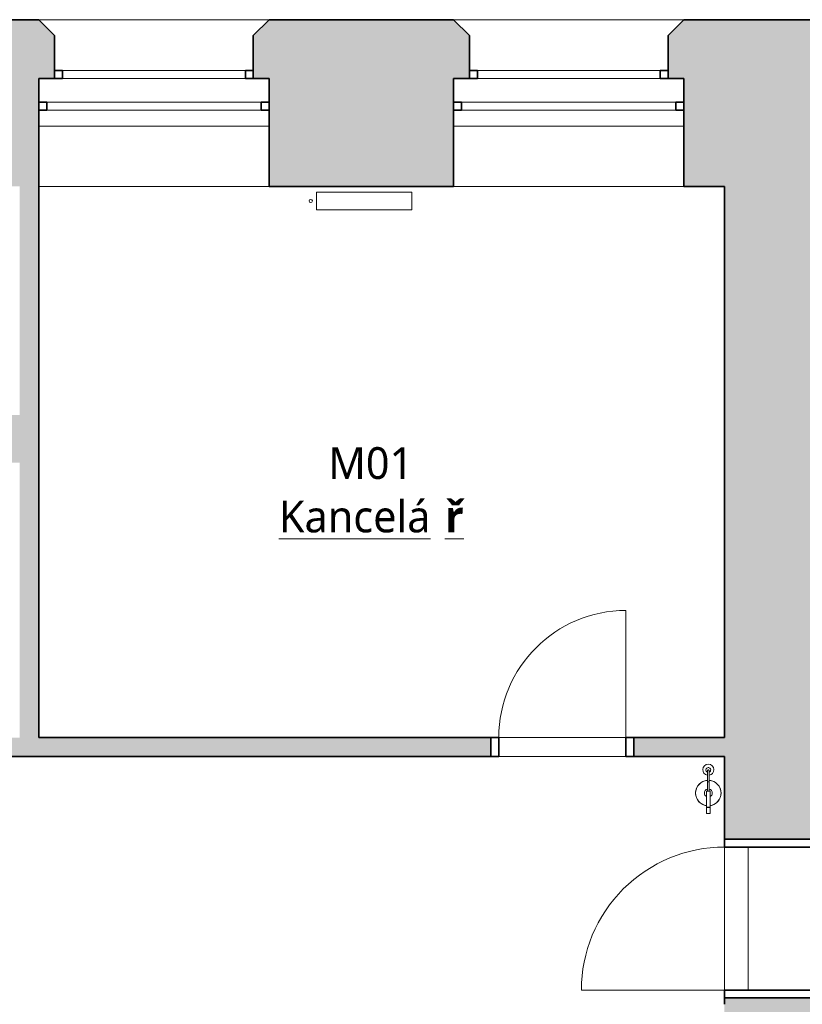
# Model space of a CAD drawing. Header units: metres. Extents: x -0.2 to 46.9, y -0.2 to 28.
# Tile 3 of 11: x 6.2 to 11.1, y 8.5 to 14.7. Entities that reach past the tile are written whole.
import ezdxf

# ---------------------------------------------------------------- set-up
doc = ezdxf.new("R2010")
doc.units = ezdxf.units.M
doc.linetypes.add('AV - Cerch_ 1 tecka 4mm', pattern=[0.006, 0.004, -0.001, 0, -0.001])
doc.layers.add('AV-MISTNOSTI', color=5, linetype='Continuous', lineweight=5, true_color=0x0000ff)
for name, color, linetype, lineweight in [('AV-SRAFY', 7, 'Continuous', 35), ('AV-STAVBA', 7, 'Continuous', 18), ('AV-VYBAVENI', 7, 'Continuous', 18)]:
    doc.layers.add(name, color=color, linetype=linetype, lineweight=lineweight)
doc.styles.add('Trebuchet MS_B', font='trebuc.ttf', dxfattribs={"height": 0.2})

# ---------------------------------------------------------------- blocks, each defined once
blk = doc.blocks.new('DO_1-L_Obl_ - 800x2070-960776-1NP mezipatro')
at = {"layer": 'AV-STAVBA', "color": 254, "true_color": 0xcccccc}
for p, q in [((0.4, 0.73), (0.4, -0.07)), ((-0.4, -0.19), (-0.4, -0.07)), ((0.4, -0.19), (0.4, -0.07)), ((0.4, -0.07), (0.4, -0.19)), ((-0.45, -0.19), (-0.4, -0.19)), ((0.4, -0.19), (0.45, -0.19))]:
    blk.add_line(p, q, dxfattribs=at)
at = {"layer": 'AV-STAVBA', "color": 254, "lineweight": 35, "true_color": 0xcccccc}
for p, q in [((-0.4, -0.07), (-0.45, -0.07)), ((-0.45, -0.07), (-0.45, -0.19)), ((-0.4, -0.19), (-0.4, -0.07)), ((0.45, -0.07), (0.4, -0.07)), ((0.4, -0.07), (0.4, -0.19)), ((0.45, -0.19), (0.45, -0.07)), ((-0.45, -0.19), (-0.4, -0.19)), ((0.4, -0.19), (0.45, -0.19))]:
    blk.add_line(p, q, dxfattribs=at)
at = {"layer": 'AV-STAVBA', "color": 254, "linetype": 'AV - Cerch_ 1 tecka 4mm', "true_color": 0xcccccc}
for p, q in [((-0.4, -0.07), (0.4, -0.07)), ((-0.45, -0.19), (0.45, -0.19)), ((-0.4, -0.19), (0.4, -0.19))]:
    blk.add_line(p, q, dxfattribs=at)
at = {"layer": 'AV-STAVBA', "color": 254, "true_color": 0xcccccc}
blk.add_arc((0.4, -0.07), 0.8, 90, 180, dxfattribs=at)
blk = doc.blocks.new('DO_1-P_Obl__členěné_121 - 900x2100-1016869-1NP mezipatro')
at = {"layer": 'AV-STAVBA', "color": 254, "true_color": 0xcccccc}
for p, q in [((-0.45, 1.085), (-0.45, 0.185)), ((-0.45, -0.445), (-0.45, 0.185)), ((0.45, -0.445), (0.45, 0.185)), ((0.45, 0.185), (0.45, -0.445)), ((-0.5, -0.445), (-0.45, -0.445)), ((-0.45, -0.445), (0.45, -0.445)), ((0.45, -0.445), (0.5, -0.445))]:
    blk.add_line(p, q, dxfattribs=at)
at = {"layer": 'AV-STAVBA', "color": 254, "lineweight": 35, "true_color": 0xcccccc}
for p, q in [((-0.45, 0.185), (-0.5, 0.185)), ((-0.5, 0.185), (-0.5, -0.445)), ((-0.45, -0.445), (-0.45, 0.185)), ((0.5, 0.185), (0.45, 0.185)), ((0.45, 0.185), (0.45, -0.445)), ((0.5, -0.445), (0.5, 0.185)), ((-0.5, -0.445), (-0.45, -0.445)), ((0.45, -0.445), (0.5, -0.445))]:
    blk.add_line(p, q, dxfattribs=at)
at = {"layer": 'AV-STAVBA', "color": 254, "linetype": 'AV - Cerch_ 1 tecka 4mm', "true_color": 0xcccccc}
for p, q in [((-0.45, 0.185), (0.45, 0.185)), ((-0.5, -0.445), (0.5, -0.445)), ((-0.45, -0.445), (0.45, -0.445))]:
    blk.add_line(p, q, dxfattribs=at)
at = {"layer": 'AV-STAVBA', "color": 254, "true_color": 0xcccccc}
blk.add_arc((-0.45, 0.185), 0.9, 360, 90, dxfattribs=at)
blk = doc.blocks.new('WI_2-1_dvojité_s příčlí_vnější klenuté nadpraží - 2000x2050-1126709-1NP mezipatro')
at = {"layer": 'AV-STAVBA', "color": 254, "linetype": 'AV - Cerch_ 1 tecka 4mm', "lineweight": 13, "true_color": 0xcccccc}
for p, q in [((0.725, 0.525), (-0.725, 0.525)), ((0.625, 0.525), (-0.625, 0.525)), ((-0.625, 0.525), (0.625, 0.525)), ((0.725, -0.525), (-0.725, -0.525)), ((-0.725, -0.525), (0.725, -0.525)), ((0.625, -0.525), (-0.625, -0.525))]:
    blk.add_line(p, q, dxfattribs=at)
at = {"layer": 'AV-STAVBA', "color": 254, "lineweight": 35, "true_color": 0xcccccc}
for p, q in [((-0.575, 0.205), (-0.625, 0.205)), ((-0.575, 0.155), (-0.575, 0.205)), ((0.625, 0.205), (0.575, 0.205)), ((0.575, 0.205), (0.575, 0.155)), ((-0.625, 0.155), (-0.575, 0.155)), ((0.575, 0.155), (0.625, 0.155)), ((-0.725, 0.005), (-0.675, 0.005)), ((-0.675, 0.005), (-0.675, -0.045)), ((0.675, -0.045), (0.675, 0.005)), ((0.675, 0.005), (0.725, 0.005)), ((-0.675, -0.045), (-0.725, -0.045)), ((0.725, -0.045), (0.675, -0.045))]:
    blk.add_line(p, q, dxfattribs=at)
at = {"layer": 'AV-STAVBA', "color": 254, "true_color": 0xcccccc}
for p, q in [((-0.625, 0.155), (-0.625, 0.205)), ((-0.625, 0.205), (0.625, 0.205)), ((-0.575, 0.205), (0.575, 0.205)), ((-0.575, 0.155), (-0.575, 0.205)), ((0.575, 0.155), (0.575, 0.205)), ((0.625, 0.155), (0.625, 0.205)), ((-0.625, 0.155), (0.625, 0.155)), ((0.575, 0.155), (-0.575, 0.155)), ((-0.725, 0.005), (-0.725, -0.045)), ((-0.725, 0.005), (0.725, 0.005)), ((0.031, 0.005), (-0.675, 0.005)), ((-0.675, 0.005), (-0.675, -0.045)), ((0.675, 0.005), (0.031, 0.005)), ((0.675, 0.005), (0.675, -0.045)), ((0.725, 0.005), (0.725, -0.045)), ((-0.725, -0.045), (0.725, -0.045)), ((-0.675, -0.045), (0.031, -0.045)), ((0.031, -0.045), (0.675, -0.045))]:
    blk.add_line(p, q, dxfattribs=at)
blk = doc.blocks.new('GM_Nika_obdélníková - 1450x550-1126396-1NP mezipatro')
at = {"layer": 'AV-STAVBA', "color": 254, "linetype": 'AV - Cerch_ 1 tecka 4mm', "true_color": 0xcccccc}
blk.add_line((-0.725, 0.525), (0.725, 0.525), dxfattribs=at)
blk = doc.blocks.new('GM_Hasicí přístroj - Hasici pristroj-1546942-1NP mezipatro')
at = {"layer": 'AV-STAVBA', "color": 254, "lineweight": 13, "true_color": 0xcccccc}
for p, q in [((-0.0421, 0.0036), (-0.1007, 0.0036)), ((-0.0421, 0.0111), (0.0579, 0.0111)), ((-0.0421, 0.0111), (-0.0421, -0.0139)), ((0.0579, 0.0111), (0.0605, 0.0111)), ((0.0579, 0.0111), (0.0579, -0.0139)), ((0.0605, 0.0111), (0.0979, 0.0111)), ((0.0605, 0.0111), (0.0605, -0.0139)), ((0.0979, 0.0111), (0.0979, -0.0139)), ((-0.1007, -0.0064), (-0.0421, -0.0064)), ((0.0579, -0.0139), (-0.0421, -0.0139)), ((0.0605, -0.0139), (0.0579, -0.0139)), ((0.0979, -0.0139), (0.0605, -0.0139))]:
    blk.add_line(p, q, dxfattribs=at)
at = {"layer": 'AV-STAVBA', "color": 254, "lineweight": 13, "true_color": 0xcccccc, "flags": 128}
for points in [[(-0.1007, 0.0036), (-0.1035, 0.0036), (-0.1063, 0.0036), (-0.1092, 0.0036), (-0.112, 0.0036), (-0.1149, 0.0036), (-0.1177, 0.0036), (-0.1205, 0.0036), (-0.1233, 0.0036), (-0.126, 0.0036), (-0.1288, 0.0036), (-0.1315, 0.0036), (-0.1341, 0.0036), (-0.1367, 0.0036), (-0.1393, 0.0036), (-0.1418, 0.0036), (-0.1443, 0.0036), (-0.1467, 0.0036), (-0.149, 0.0036), (-0.1513, 0.0036), (-0.1535, 0.0036), (-0.1556, 0.0036), (-0.1577, 0.0036), (-0.1596, 0.0036), (-0.1615, 0.0036), (-0.1633, 0.0036), (-0.165, 0.0036), (-0.1667, 0.0036), (-0.1682, 0.0036), (-0.1696, 0.0036), (-0.1709, 0.0036), (-0.1714, 0.0036)], [(-0.1714, -0.0064), (-0.1701, -0.0064), (-0.1687, -0.0064), (-0.1673, -0.0064), (-0.1657, -0.0064), (-0.164, -0.0064), (-0.1622, -0.0064), (-0.1604, -0.0064), (-0.1584, -0.0064), (-0.1564, -0.0064), (-0.1543, -0.0064), (-0.1522, -0.0064), (-0.1499, -0.0064), (-0.1476, -0.0064), (-0.1452, -0.0064), (-0.1428, -0.0064), (-0.1403, -0.0064), (-0.1377, -0.0064), (-0.1351, -0.0064), (-0.1325, -0.0064), (-0.1298, -0.0064), (-0.1271, -0.0064), (-0.1244, -0.0064), (-0.1216, -0.0064), (-0.1188, -0.0064), (-0.116, -0.0064), (-0.1131, -0.0064), (-0.1103, -0.0064), (-0.1074, -0.0064), (-0.1046, -0.0064), (-0.1018, -0.0064), (-0.1007, -0.0064)]]:
    blk.add_lwpolyline(points, dxfattribs=at)
at = {"layer": 'AV-STAVBA', "color": 254, "lineweight": 13, "true_color": 0xcccccc}
for centre, radius, start, end in [((-0.0307, -0.0014), 0.08, 90, 176.37662), ((-0.0307, -0.0014), 0.08, 114.97132, 155.02868), ((-0.0307, -0.0014), 0.08, 90, 110.02868), ((-0.0307, -0.0014), 0.08, 69.97132, 90), ((-0.0307, -0.0014), 0.08, 9.18677, 90), ((-0.0307, -0.0014), 0.08, 24.97132, 65.02868), ((-0.1772, -0.0014), 0.035, 7.23753, 180), ((-0.1764, -0.0014), 0.015, 18.64917, 180), ((-0.1764, -0.0014), 0.015, 165, 180), ((-0.1764, -0.0014), 0.015, 105, 134.93615), ((-0.1714, -0.0014), 0.005, 150, 180), ((-0.1714, -0.0014), 0.005, 90, 120), ((-0.1764, -0.0014), 0.015, 45.06385, 75), ((-0.1764, -0.0014), 0.015, 18.64917, 44.93615), ((-0.0307, -0.0014), 0.08, 159.97132, 176.42822), ((-0.0307, -0.0014), 0.025, 90, 169.20034), ((-0.0307, -0.0014), 0.025, 30, 90), ((-0.0307, -0.0014), 0.08, 9.05555, 20.02868), ((-0.1772, -0.0014), 0.035, 180, 351.96894), ((-0.1764, -0.0014), 0.015, 174.95011, 180), ((-0.1764, -0.0014), 0.015, 180, 185.04989), ((-0.1764, -0.0014), 0.015, 180, 224.93615), ((-0.1764, -0.0014), 0.015, 180, 341.97651), ((-0.1764, -0.0014), 0.015, 240, 270), ((-0.1714, -0.0014), 0.005, 180, 210), ((-0.1714, -0.0014), 0.005, 240, 285), ((-0.1764, -0.0014), 0.015, 330, 341.97651), ((-0.0307, -0.0014), 0.08, 183.5619, 200.02868), ((-0.0307, -0.0014), 0.08, 183.6137, 270), ((-0.0307, -0.0014), 0.08, 204.97132, 245.02868), ((-0.0307, -0.0014), 0.025, 190.79953, 270), ((-0.0307, -0.0014), 0.025, 270, 330), ((-0.0307, -0.0014), 0.08, 270, 350.81323), ((-0.0307, -0.0014), 0.08, 294.97132, 335.02868), ((-0.0307, -0.0014), 0.08, 339.97132, 350.94445), ((-0.0307, -0.0014), 0.08, 249.97132, 270), ((-0.0307, -0.0014), 0.08, 270, 290.02868)]:
    blk.add_arc(centre, radius, start, end, dxfattribs=at)
for points, knots in [([(-0.1764, -0.0014), (-0.1764, -0.0009), (-0.1762, 0.0003), (-0.1753, 0.0019), (-0.1742, 0.0028), (-0.1731, 0.0033), (-0.1725, 0.0034), (-0.1723, 0.0035)], [0, 0, 0, 0, 0.1111111, 0.2222222, 0.3333333, 0.3888889, 0.4444444, 0.4444444, 0.4444444, 0.4444444]), ([(-0.1689, -0.0058), (-0.1692, -0.0059), (-0.1697, -0.0062), (-0.1705, -0.0064), (-0.1714, -0.0065), (-0.1723, -0.0064), (-0.1731, -0.0062), (-0.1742, -0.0057), (-0.1753, -0.0047), (-0.1762, -0.0032), (-0.1764, -0.002), (-0.1764, -0.0014)], [0.3333333, 0.3333333, 0.3333333, 0.3333333, 0.3888889, 0.4444444, 0.5, 0.5555556, 0.6111111, 0.6666667, 0.7777778, 0.8888889, 1, 1, 1, 1])]:
    blk.add_open_spline(points, degree=3, knots=knots, dxfattribs=at)
for points in [[(-0.1004, -0.0014), (-0.1004, -0.0009), (-0.1004, 0.0003), (-0.1005, 0.0018), (-0.1005, 0.003), (-0.1006, 0.0034), (-0.1006, 0.0035)], [(-0.1006, -0.0064), (-0.1006, -0.0063), (-0.1005, -0.0059), (-0.1005, -0.0047), (-0.1004, -0.0032), (-0.1004, -0.002), (-0.1004, -0.0014)]]:
    blk.add_open_spline(points, degree=3, dxfattribs=at)
blk = doc.blocks.new('D0089 - 1514 - OÚPSŘ_Benešova_rvt-1-1NP mezipatro')
at = {"layer": 'AV-SRAFY', "lineweight": 18, "true_color": 0xcccccc}
h = blk.add_hatch(color=254, dxfattribs=at)
h.paths.add_polyline_path([(10.6548, 13.6982), (10.6548, 14.7482), (10.3998, 14.7482), (10.2998, 14.6482), (10.2998, 14.3782), (10.3998, 14.3782), (10.3998, 13.6982)])
h.paths.add_polyline_path([(2.7448, 13.6982), (3.3662, 13.6982), (3.3662, 14.1966), (4.2079, 14.1966), (4.3098, 14.1911), (4.4105, 14.1747), (4.5089, 14.1475), (4.6038, 14.11), (4.6941, 14.0625), (4.7787, 14.0056), (4.8568, 13.9399), (4.9273, 13.8661), (4.9896, 13.7853), (5.0427, 13.6982), (6.3398, 13.6982), (6.3398, 14.3782), (6.4398, 14.3782), (6.4398, 14.6482), (6.3398, 14.7482), (2.6448, 14.7482), (2.6448, 13.6982)])
h.paths.add_polyline_path([(0.3148, 13.6982), (0.8448, 13.6982), (0.8448, 14.7482), (0.4148, 14.7482), (0.4148, 14.2232), (0.3148, 14.2232)])
h.paths.add_polyline_path([(8.154, 13.6982), (8.9498, 13.6982), (8.9498, 14.3782), (9.0498, 14.3782), (9.0498, 14.6482), (8.9498, 14.7482), (7.7898, 14.7482), (7.6898, 14.6482), (7.6898, 14.3782), (7.7898, 14.3782), (7.7898, 13.6982)])
h = blk.add_hatch(color=254, dxfattribs=at)
h.paths.add_polyline_path([(14.1102, 14.0482), (15.1648, 14.0482), (15.1648, 14.3782), (15.2148, 14.3782), (15.2148, 14.6482), (15.1148, 14.7482), (13.3148, 14.7482), (13.2148, 14.6482), (13.2148, 14.3782), (13.2648, 14.3782), (13.2648, 14.0482)])
h.paths.add_polyline_path([(17.4148, 14.0482), (17.4148, 14.7482), (16.6148, 14.7482), (16.5148, 14.6482), (16.5148, 14.3782), (16.5648, 14.3782), (16.5648, 14.0482), (17.1648, 14.0482)])
h.paths.add_polyline_path([(11.2848, 14.0482), (11.8648, 14.0482), (11.8648, 14.3782), (11.9148, 14.3782), (11.9148, 14.6482), (11.8148, 14.7482), (10.6548, 14.7482), (10.6548, 14.0482)])
for points in [[(10.6548, 12.5982), (11.2848, 12.5982), (11.2848, 14.0482), (10.6548, 14.0482), (10.6548, 13.5078)], [(6.2198, 10.2282), (6.3398, 10.2282), (6.3398, 13.6982), (6.2198, 13.6982), (6.2198, 10.6195)]]:
    blk.add_hatch(color=254, dxfattribs=at).paths.add_polyline_path(points)
h = blk.add_hatch(color=254, dxfattribs=at)
h.paths.add_polyline_path([(10.6548, 8.0382), (11.2848, 8.0382), (11.2848, 8.5882), (10.6548, 8.5882), (10.6548, 8.5482)])
h.paths.add_polyline_path([(11.2848, 9.5882), (11.2848, 12.5982), (10.6548, 12.5982), (10.6548, 9.5882), (11.1321, 9.5882)])
h = blk.add_hatch(color=254, dxfattribs=at)
h.paths.add_polyline_path([(3.726, 12.1186), (3.7273, 12.1186), (3.7273, 12.2582), (3.7258, 12.2582)])
h.paths.add_polyline_path([(3.0448, 11.9582), (3.7273, 11.9582), (3.7266, 12.1183), (3.726, 12.1186), (3.6403, 12.1587), (3.5579, 12.2054), (3.4793, 12.2582), (2.8598, 12.2582), (2.8598, 11.9582)])
h.paths.add_polyline_path([(6.2198, 11.9582), (6.2198, 12.2582), (4.93, 12.2582), (4.8527, 12.2061), (4.7716, 12.16), (4.6873, 12.1202), (4.6873, 11.9582), (6.1686, 11.9582)])
h = blk.add_hatch(color=254, dxfattribs=at)
h.paths.add_polyline_path([(9.1848, 10.1082), (9.1848, 10.2282), (4.6696, 10.2282), (4.6696, 10.1082), (8.154, 10.1082)])
h.paths.add_polyline_path([(10.1394, 10.1082), (10.6548, 10.1082), (10.6548, 10.2282), (10.0848, 10.2282), (10.0848, 10.1082)])
h.paths.add_polyline_path([(2.6522, 10.1082), (3.7696, 10.1082), (3.7696, 10.2282), (2.6522, 10.2282)])
h.paths.add_polyline_path([(1.9522, 10.1082), (1.9522, 10.2282), (1.7748, 10.2282), (1.7748, 10.1082)])
at = {"layer": 'AV-STAVBA', "color": 254, "lineweight": 35, "true_color": 0xcccccc}
for p, q in [((6.3398, 14.7482), (6.1548, 14.7482)), ((6.4398, 14.6482), (6.3398, 14.7482)), ((7.7898, 14.7482), (7.6898, 14.6482)), ((8.9498, 14.7482), (7.7898, 14.7482)), ((9.0498, 14.6482), (8.9498, 14.7482)), ((10.3998, 14.7482), (10.2998, 14.6482)), ((10.6548, 14.7482), (10.3998, 14.7482)), ((11.8148, 14.7482), (10.6548, 14.7482)), ((6.4398, 14.3782), (6.4398, 14.6482)), ((7.6898, 14.6482), (7.6898, 14.3782)), ((9.0498, 14.3782), (9.0498, 14.6482)), ((10.2998, 14.6482), (10.2998, 14.3782)), ((6.3398, 13.6982), (6.3398, 14.3782)), ((6.3398, 14.3782), (6.4398, 14.3782)), ((7.6898, 14.3782), (7.7898, 14.3782)), ((7.7898, 14.3782), (7.7898, 13.6982)), ((8.9498, 13.6982), (8.9498, 14.3782)), ((8.9498, 14.3782), (9.0498, 14.3782)), ((10.2998, 14.3782), (10.3998, 14.3782)), ((10.3998, 14.3782), (10.3998, 13.6982)), ((6.3398, 10.2282), (6.3398, 13.6982)), ((7.7898, 13.6982), (8.9498, 13.6982)), ((10.3998, 13.6982), (10.6548, 13.6982)), ((10.6548, 13.6982), (10.6548, 12.5982)), ((10.6548, 12.5982), (10.6548, 10.2282)), ((9.1848, 10.2282), (6.3398, 10.2282)), ((9.1848, 10.1082), (9.1848, 10.2282)), ((10.6548, 10.2282), (10.0848, 10.2282)), ((10.0848, 10.2282), (10.0848, 10.1082)), ((4.6696, 10.1082), (9.1848, 10.1082)), ((10.0848, 10.1082), (10.6548, 10.1082)), ((10.6548, 10.1082), (10.6548, 9.5882)), ((10.6548, 9.5882), (11.2848, 9.5882)), ((11.2848, 8.5882), (10.6548, 8.5882)), ((10.6548, 8.5882), (10.6548, 8.5482))]:
    blk.add_line(p, q, dxfattribs=at)
at = {"layer": 'AV-STAVBA', "color": 254, "true_color": 0xcccccc}
for p, q in [((6.3398, 14.7482), (7.7898, 14.7482)), ((8.9498, 14.7482), (10.3998, 14.7482)), ((6.3398, 14.0782), (7.7898, 14.0782)), ((8.9498, 14.0782), (10.3998, 14.0782)), ((9.2348, 10.2282), (10.0348, 10.2282)), ((9.2348, 10.1082), (10.0348, 10.1082)), ((10.6548, 9.5382), (10.6548, 8.6382)), ((10.8048, 8.6382), (10.8048, 9.5382))]:
    blk.add_line(p, q, dxfattribs=at)
at = {"layer": 'AV-STAVBA', "color": 254, "linetype": 'AV - Cerch_ 1 tecka 4mm', "lineweight": 13, "true_color": 0xcccccc}
for name, p in [('WI_2-1_dvojité_s příčlí_vnější klenuté nadpraží - 2000x2050-1126709-1NP mezipatro', (7.0648, 14.2232)), ('WI_2-1_dvojité_s příčlí_vnější klenuté nadpraží - 2000x2050-1126709-1NP mezipatro', (9.6748, 14.2232)), ('DO_1-L_Obl_ - 800x2070-960776-1NP mezipatro', (9.6348, 10.2982))]:
    blk.add_blockref(name, p, dxfattribs=at)
for name, p, rotation in [('GM_Nika_obdélníková - 1450x550-1126396-1NP mezipatro', (7.0648, 14.2232), 180), ('GM_Nika_obdélníková - 1450x550-1126396-1NP mezipatro', (9.6748, 14.2232), 180), ('GM_Hasicí přístroj - Hasici pristroj-1546942-1NP mezipatro', (10.5548, 9.8477), 269.9999999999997), ('DO_1-P_Obl__členěné_121 - 900x2100-1016869-1NP mezipatro', (10.8398, 9.0882), 89.9999999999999)]:
    blk.add_blockref(name, p, dxfattribs=dict(at, rotation=rotation))
blk = doc.blocks.new('PF_Žebrový radiátor - 600x950_23-871642-1NP mezipatro')
at = {"layer": 'AV-VYBAVENI', "color": 5, "true_color": 0x0000ff}
for p, q in [((-0.3, 0.055), (-0.3, -0.055)), ((0.3, 0.055), (-0.3, 0.055)), ((0.3, -0.055), (0.3, 0.055)), ((-0.3, -0.055), (0.3, -0.055))]:
    blk.add_line(p, q, dxfattribs=at)
blk.add_circle((0.3354, 0), 0.01, dxfattribs=at)

msp = doc.modelspace()

# ---------------------------------------------------------------- block references
at = {"lineweight": 5}
msp.add_blockref('D0089 - 1514 - OÚPSŘ_Benešova_rvt-1-1NP mezipatro', (0, 0), dxfattribs=at)
at = {"layer": 'AV-VYBAVENI', "color": 5, "true_color": 0x0000ff, "rotation": 180}
msp.add_blockref('PF_Žebrový radiátor - 600x950_23-871642-1NP mezipatro', (8.387, 13.6069), dxfattribs=at)

# ---------------------------------------------------------------- texts
at = {"layer": 'AV-MISTNOSTI', "char_height": 0.2, "attachment_point": 1, "style": 'Trebuchet MS_B'}
for s, insert, width in [('M01', (8.1619, 12.0562), 0.657384), ('\\LKancelá', (7.8509, 11.72), 1.266666), ('\\L\\fTrebuchet MS|b1|i0|c238|p34|;\\Lř', (8.896, 11.72), 0.144304)]:
    msp.add_mtext(s, dxfattribs=dict(at, insert=insert, width=width))

doc.saveas('drawing.dxf')
